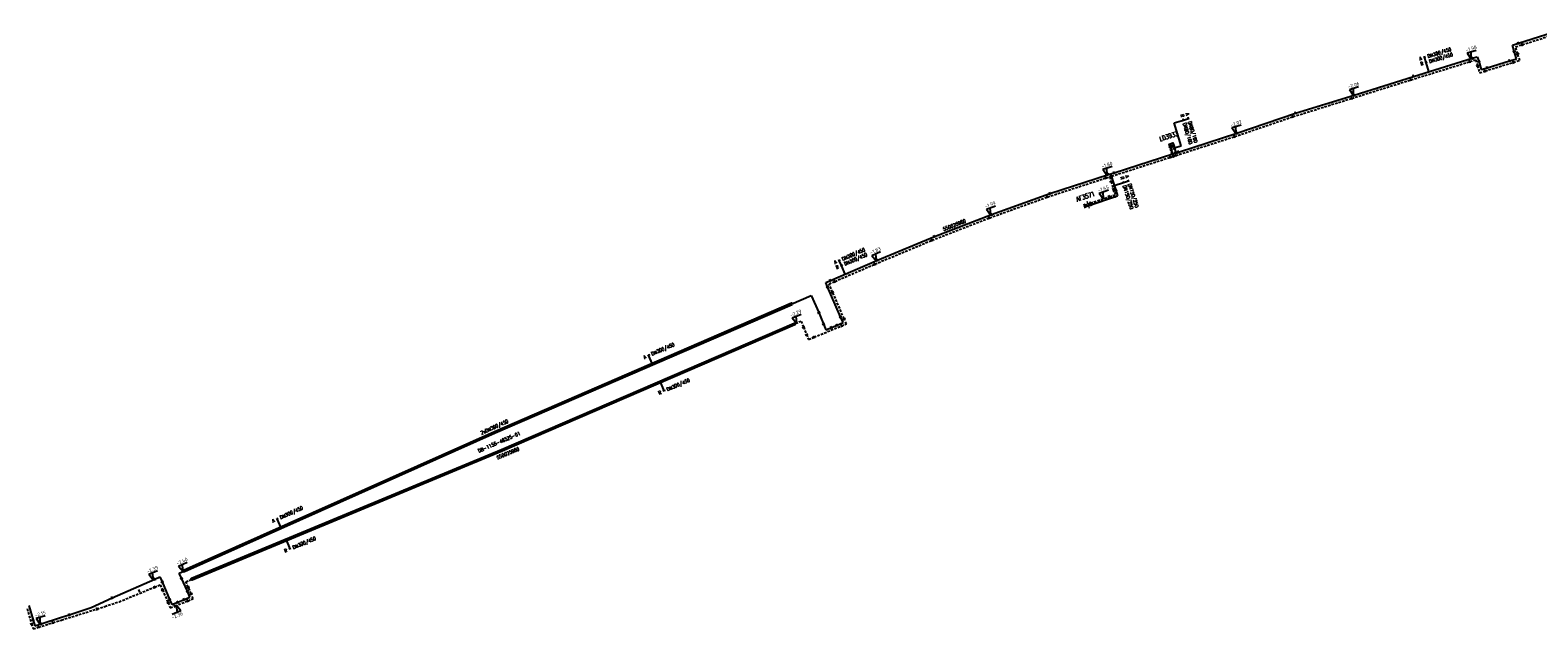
# Model space of a CAD drawing. Header units: millimetres. Extents: x 0 to 118318689, y 0 to 490460760.
# Tile 20 of 117: x 115564812 to 115955899, y 485442504 to 485597781. Entities that reach past the tile are written whole.
import ezdxf
from ezdxf.enums import TextEntityAlignment as Align

# ---------------------------------------------------------------- set-up
doc = ezdxf.new("R2010")
doc.units = ezdxf.units.MM
doc.header["$LTSCALE"] = 200
doc.linetypes.add('HIDDEN2', pattern=[4.7625, 3.175, -1.5875])
doc.layers.get('0').update_dxf_attribs({"color": 8})
for name, color, linetype in [('WT-C-AFSLUITER', 7, 'Continuous'), ('WT-C-kastLD', 7, 'Continuous'), ('WT-C-mof', 7, 'Continuous'), ('WT-C-tstuk', 7, 'Continuous'), ('WT-I-diam', 7, 'Continuous'), ('WT-I-info', 7, 'Continuous'), ('WT-I-mantelbuis', 7, 'Continuous'), ('WT-I-NAP', 7, 'Continuous'), ('WT-L-aanvoer', 6, 'Continuous'), ('WT-L-MANTELBUIS', 6, 'Continuous'), ('WT-L-retour', 6, 'HIDDEN2')]:
    doc.layers.add(name, color=color, linetype=linetype)
doc.styles.add('DIN17', font='ROMANS.SHX', dxfattribs={"width": 0.9})
doc.styles.add('ISOCP', font='ISOCP.SHX')

# ---------------------------------------------------------------- blocks, each defined once
blk = doc.blocks.new('LR-mof')
at = {"color": 0, "linetype": 'ByBlock', "lineweight": -2}
blk.add_line((0, -0.75), (0, 0.75), dxfattribs=at)
blk = doc.blocks.new('LR-DIAB2')
at = {"color": 0, "linetype": 'Continuous', "lineweight": -3}
blk.add_line((0, 5), (0, 7.8), dxfattribs=at)
at = {"color": 0, "lineweight": -3}
blk.add_line((0, 0), (0, 5), dxfattribs=at)
for points in [[(0.61, 7.8), (0, 7.8), (-0.61, 7.8)], [(0.61, 5), (0, 5), (-0.61, 5)]]:
    blk.add_lwpolyline(points, dxfattribs=at)
at = {"color": 1, "lineweight": -3, "style": 'DIN17', "width": 0.9}
for tag, p in [('*1', (-1.61, 7.8)), ('*2', (-1.61, 5.02))]:
    blk.add_attdef(tag, text='', height=1.8, dxfattribs=at).set_placement(p, align=Align.MIDDLE_RIGHT)
for tag, p in [('*11', (1.61, 7.8)), ('*12', (1.61, 5))]:
    blk.add_attdef(tag, text='', height=1.8, dxfattribs=at).set_placement(p, align=Align.MIDDLE_LEFT)
blk = doc.blocks.new('LR-hyp')
at = {"color": 7, "linetype": 'ByBlock', "lineweight": -3, "style": 'DIN17', "width": 0.9}
blk.add_attdef('*1', text='', height=1.8, dxfattribs=at).set_placement((0, 0), align=Align.MIDDLE)
at = {"color": 7, "linetype": 'ByBlock', "lineweight": -2, "style": 'DIN17', "width": 0.9, "flags": 1}
blk.add_attdef('*2', text='', height=1.8, dxfattribs=at).set_placement((0, -5), align=Align.MIDDLE)
blk = doc.blocks.new('nap1')
at = {"color": 0, "linetype": 'Continuous'}
for p, q in [((-1, 3.5), (0, 0)), ((-1, 3.5), (4, 3.5)), ((1, 3.5), (0, 0))]:
    blk.add_line(p, q, dxfattribs=at)
at = {"color": 0, "linetype": 'Continuous', "style": 'ISOCP'}
for tag, p in [('*1', (1.7, 5)), ('*2', (4, 1.5))]:
    blk.add_attdef(tag, text='', height=1.8, dxfattribs=at).set_placement(p, align=Align.MIDDLE)
blk = doc.blocks.new('LR-kastLD')
at = {"color": 0, "linetype": 'ByBlock', "lineweight": -3}
blk.add_line((-1, 1), (1, -1), dxfattribs=at)
blk.add_lwpolyline([(-1, -1), (-1, 1), (1, 1), (1, -1)], close=True, dxfattribs=at)
blk.add_solid([(-1, 1), (-1, -1), (1, -1)], dxfattribs=at)
at = {"color": 7, "linetype": 'ByBlock', "lineweight": -3, "style": 'DIN17', "width": 0.7}
for tag, p in [('*1', (0, 5)), ('*2', (0, -5))]:
    blk.add_attdef(tag, text='', height=2.5, dxfattribs=at).set_placement(p, align=Align.MIDDLE)
at = {"color": 0, "linetype": 'ByBlock', "lineweight": -2, "style": 'DIN17', "width": 0.3, "flags": 1}
for tag, p in [('OCODE', (4.5, 1.25)), ('NCODE', (9.5, 1.25)), ('BC', (14.5, 1.25)), ('RK', (19.5, 1.25)), ('ST', (4.5, -1.25)), ('VCODE', (9.5, -1.25)), ('NIVO', (14.5, -1.25)), ('IMM', (19.5, -1.25))]:
    blk.add_attdef(tag, text='', height=1.8, dxfattribs=at).set_placement(p, align=Align.MIDDLE)
blk = doc.blocks.new('LR-DIAB1')
at = {"color": 0, "lineweight": -3}
blk.add_line((0, 0), (0, 5), dxfattribs=at)
blk.add_lwpolyline([(0.61, 5), (0, 5), (-0.61, 5)], dxfattribs=at)
at = {"color": 1, "lineweight": -3, "style": 'DIN17', "width": 0.9}
blk.add_attdef('*1', text='', height=1.8, dxfattribs=at).set_placement((-1.61, 5), align=Align.MIDDLE_RIGHT)
blk.add_attdef('*11', text='', height=1.8, dxfattribs=at).set_placement((1.61, 5), align=Align.MIDDLE_LEFT)
blk = doc.blocks.new('LR-DIAO1')
at = {"color": 0, "lineweight": -3}
blk.add_line((0, 0), (0, -5), dxfattribs=at)
blk.add_lwpolyline([(0.61, -5), (0, -5), (-0.61, -5)], dxfattribs=at)
at = {"color": 1, "lineweight": -3, "style": 'DIN17', "width": 0.9}
blk.add_attdef('*1', text='', height=1.8, dxfattribs=at).set_placement((-1.61, -5), align=Align.MIDDLE_RIGHT)
blk.add_attdef('*11', text='', height=1.8, dxfattribs=at).set_placement((1.61, -5), align=Align.MIDDLE_LEFT)
blk = doc.blocks.new('LR-tsb')
blk.add_circle((0, 0), 0.375)
blk = doc.blocks.new('LR-AFS')
at = {"color": 0, "lineweight": -3, "const_width": 0.7}
blk.add_lwpolyline([(0, -1.5), (0, 1.5)], dxfattribs=at)
at = {"color": 7, "linetype": 'ByBlock', "lineweight": -2, "style": 'DIN17', "width": 0.9}
blk.add_attdef('*1', text='', height=2.5, dxfattribs=at).set_placement((0, 5), align=Align.MIDDLE)
at = {"color": 0, "linetype": 'ByBlock', "lineweight": -2, "style": 'DIN17', "width": 0.3, "flags": 1}
for tag, p in [('*2', (2.5, 1.5)), ('OCODE', (-7.5, -2.5)), ('FABR', (-7.5, -7.5)), ('ST', (-7.5, -5)), ('VCODE', (-2.5, -5)), ('NCODE', (-2.5, -2.5)), ('TYPE', (-2.5, -7.5)), ('OPBOUW', (2.5, -7.5)), ('NIVO', (2.5, -5)), ('BC', (2.5, -2.5)), ('BEDIEN', (7.5, -7.5)), ('IMM', (7.5, -5)), ('RK', (7.5, -2.5)), ('BORDL', (-7.5, -15)), ('VERTR', (-7.5, -10)), ('DEKM', (-7.5, -12.5)), ('PDATUM', (-2.5, -12.5)), ('OPBLEN', (-2.5, -10)), ('BORDX', (-2.5, -15)), ('HULPST', (2.5, -10)), ('BORDY', (2.5, -15)), ('OPM', (2.5, -12.5)), ('VERLSP', (7.5, -10)), ('BORDZ', (7.5, -15)), ('BORD', (7.5, -12.5))]:
    blk.add_attdef(tag, text='', height=1.8, dxfattribs=at).set_placement(p, align=Align.MIDDLE)

msp = doc.modelspace()

# ---------------------------------------------------------------- linework, layer by layer
at = {"layer": 'WT-I-diam'}
for p, q in [((115863407, 485567805), (115861582, 485573739)), ((115861594, 485567247), (115863407, 485567805))]:
    msp.add_line(p, q, dxfattribs=at)
at = {"layer": 'WT-L-aanvoer'}
for p, q in [((115949299, 485593911), (115950860, 485594391)), ((115949794, 485592303), (115949299, 485593911)), ((115950860, 485594391), (115961491, 485597781)), ((115923651, 485585797), (115938895, 485590486)), ((115938895, 485590486), (115940197, 485590886)), ((115940197, 485590886), (115940560, 485589706)), ((115948535, 485589803), (115950388, 485590373)), ((115950388, 485590373), (115949794, 485592303)), ((115940560, 485589706), (115941222, 485587554)), ((115941222, 485587554), (115942744, 485588022)), ((115942744, 485588022), (115948535, 485589803)), ((115908225, 485580963), (115923651, 485585797)), ((115893020, 485576250), (115908225, 485580963)), ((115877851, 485571070), (115893020, 485576250)), ((115862647, 485566175), (115877851, 485571070)), ((115861433, 485567772), (115861646, 485567078)), ((115861646, 485567078), (115861989, 485565962)), ((115845965, 485560782), (115861213, 485565709)), ((115861213, 485565709), (115862647, 485566175)), ((115829331, 485555425), (115844525, 485560351)), ((115844525, 485560351), (115845965, 485560782)), ((115845074, 485560516), (115845395, 485559415)), ((115845395, 485559415), (115846418, 485556249)), ((115814207, 485550003), (115829331, 485555425)), ((115846089, 485554558), (115846896, 485554831)), ((115846418, 485556249), (115846896, 485554831)), ((115838460, 485551984), (115839333, 485552278)), ((115839333, 485552278), (115839967, 485552492)), ((115839967, 485552492), (115846089, 485554558)), ((115799375, 485544251), (115814207, 485550003)), ((115784578, 485538095), (115799375, 485544251)), ((115772397, 485532825), (115784578, 485538095)), ((115771197, 485532306), (115772397, 485532825)), ((115771664, 485531224), (115771197, 485532306)), ((115685326, 485493456), (115767437, 485528998)), ((115767437, 485528998), (115769361, 485524554)), ((115775025, 485523439), (115771664, 485531224)), ((115769361, 485524554), (115771176, 485520088)), ((115771176, 485520088), (115772655, 485520696)), ((115772655, 485520696), (115774105, 485521292)), ((115774105, 485521292), (115775674, 485521937)), ((115775674, 485521937), (115775025, 485523439)), ((115604683, 485457482), (115685326, 485493456)), ((115603452, 485456914), (115604683, 485457482)), ((115586094, 485450568), (115597134, 485455422)), ((115597134, 485455422), (115598454, 485456003)), ((115598454, 485456003), (115599078, 485454709)), ((115599078, 485454709), (115600989, 485450102)), ((115604054, 485455609), (115603452, 485456914)), ((115605600, 485452259), (115604054, 485455609)), ((115580672, 485448053), (115586094, 485450568)), ((115600989, 485450102), (115601522, 485448783)), ((115601522, 485448783), (115603116, 485449413)), ((115603116, 485449413), (115604772, 485450091)), ((115604772, 485450091), (115606260, 485450700)), ((115606260, 485450700), (115605600, 485452259)), ((115564432, 485448583), (115565589, 485444759)), ((115567641, 485443820), (115572725, 485445407)), ((115572725, 485445407), (115574948, 485446147)), ((115574948, 485446147), (115580672, 485448053)), ((115565589, 485444759), (115566026, 485443319)), ((115566026, 485443319), (115567641, 485443820))]:
    msp.add_line(p, q, dxfattribs=at)
at = {"layer": 'WT-L-MANTELBUIS'}
for points in [[(115762458, 485526571), (115685426, 485493227), (115604813, 485457267), (115604610, 485457723), (115685225, 485493685), (115762259, 485527029)], [(115763161, 485521321), (115687235, 485488587), (115606839, 485455160), (115606647, 485455622), (115687040, 485489048), (115762963, 485521780)]]:
    msp.add_lwpolyline(points, close=True, dxfattribs=at)
at = {"layer": 'WT-L-retour'}
for p, q in [((115950112, 485593481), (115951868, 485594025)), ((115951868, 485594025), (115959990, 485596607)), ((115938267, 485589613), (115939767, 485590074)), ((115939767, 485590074), (115940232, 485588561)), ((115950667, 485591674), (115950112, 485593481)), ((115951200, 485589943), (115950667, 485591674)), ((115922951, 485584899), (115938267, 485589613)), ((115940232, 485588561), (115940792, 485586742)), ((115940792, 485586742), (115942214, 485587179)), ((115942214, 485587179), (115949534, 485589431)), ((115949534, 485589431), (115951200, 485589943)), ((115907636, 485580099), (115922951, 485584899)), ((115892386, 485575359), (115907636, 485580099)), ((115877236, 485570182), (115892386, 485575359)), ((115860563, 485567481), (115860778, 485566783)), ((115860778, 485566783), (115861025, 485565981)), ((115861988, 485565279), (115877236, 485570182)), ((115845317, 485559905), (115860587, 485564823)), ((115860587, 485564823), (115861988, 485565279)), ((115861025, 485565981), (115861309, 485565058)), ((115828698, 485554522), (115843897, 485559475)), ((115843897, 485559475), (115845317, 485559905)), ((115844832, 485559758), (115845199, 485558521)), ((115844764, 485554586), (115846327, 485555114)), ((115845199, 485558521), (115845807, 485556663)), ((115845807, 485556663), (115846327, 485555114)), ((115813651, 485549101), (115828698, 485554522)), ((115838319, 485552411), (115839184, 485552703)), ((115839184, 485552703), (115839858, 485552930)), ((115839858, 485552930), (115844764, 485554586)), ((115798733, 485543291), (115813651, 485549101)), ((115783909, 485537104), (115798733, 485543291)), ((115773542, 485532613), (115783909, 485537104)), ((115772051, 485531967), (115773542, 485532613)), ((115772969, 485529842), (115772051, 485531967)), ((115775939, 485522962), (115772969, 485529842)), ((115687138, 485488818), (115763095, 485521565)), ((115764789, 485522253), (115763095, 485521565)), ((115764789, 485522253), (115765402, 485520746)), ((115765402, 485520746), (115766173, 485518849)), ((115768135, 485518134), (115775294, 485521078)), ((115775294, 485521078), (115776533, 485521587)), ((115776533, 485521587), (115775939, 485522962)), ((115766173, 485518849), (115766703, 485517545)), ((115766703, 485517545), (115768135, 485518134)), ((115606703, 485455375), (115687138, 485488818)), ((115587872, 485449526), (115597084, 485453333)), ((115597084, 485453333), (115598514, 485453925)), ((115598514, 485453925), (115599124, 485452614)), ((115605199, 485454681), (115606703, 485455375)), ((115605825, 485453298), (115605199, 485454681)), ((115606598, 485451590), (115605825, 485453298)), ((115584185, 485448329), (115587872, 485449526)), ((115599124, 485452614), (115600622, 485449281)), ((115600622, 485449281), (115601159, 485447944)), ((115602377, 485448419), (115605703, 485449770)), ((115605703, 485449770), (115607107, 485450345)), ((115607107, 485450345), (115606598, 485451590)), ((115564007, 485447739), (115565191, 485443832)), ((115572925, 485444788), (115582132, 485447646)), ((115582132, 485447646), (115584185, 485448329)), ((115601159, 485447944), (115602377, 485448419)), ((115565191, 485443832), (115565593, 485442504)), ((115565593, 485442504), (115566972, 485442931)), ((115566972, 485442931), (115570702, 485444094)), ((115570702, 485444094), (115572925, 485444788))]:
    msp.add_line(p, q, dxfattribs=at)

# ---------------------------------------------------------------- block references
at = {"layer": 'WT-C-AFSLUITER', "linetype": 'Continuous'}
ref = msp.add_blockref('LR-AFS', (115839333, 485552278), dxfattribs=dict(at, xscale=500, yscale=500, zscale=500, rotation=18.649))
ref.add_attrib('*1', 'AF3571', dxfattribs={"layer": '0', "color": 7, "linetype": 'ByBlock', "lineweight": -2, "height": 1250, "rotation": 18.649, "style": 'DIN17', "width": 0.65}).set_placement((115838533, 485554647), align=Align.MIDDLE)
at = {"layer": 'WT-C-AFSLUITER', "linetype": 'Continuous', "xscale": 500, "yscale": 500, "zscale": 500, "rotation": 18.649}
msp.add_blockref('LR-AFS', (115839184, 485552703), dxfattribs=at)
at = {"layer": 'WT-C-kastLD', "linetype": 'Continuous'}
ref = msp.add_blockref('LR-kastLD', (115860900, 485567900), dxfattribs=dict(at, xscale=500, yscale=500, zscale=500, rotation=17.32607002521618))
ref.add_attrib('*1', 'LD3933', dxfattribs={"layer": '0', "color": 7, "linetype": 'ByBlock', "lineweight": -3, "height": 1250, "rotation": 17.32607, "style": 'DIN17', "width": 0.65}).set_placement((115860155, 485570286), align=Align.MIDDLE)
at = {"layer": 'WT-C-mof', "linetype": 'Continuous'}
for p, xscale, yscale, zscale, rotation in [((115950860, 485594391), 500, 500, 500, 17.0975), ((115951868, 485594025), 500, 500, 500, 17.6369), ((115938267, 485589613), 500, 500, 500, 17.0975), ((115938895, 485590486), 500, 500, 500, 17.0975), ((115948535, 485589803), 500, 500, 500, 17.0975), ((115949794, 485592303), 500, 500, 500, 287.0975), ((115950667, 485591674), 500, 500, 500, 287.0975), ((115923651, 485585797), 500, 500, 500, 17.0975), ((115940232, 485588561), 500, 500, 500, 287.0975), ((115940560, 485589706), 500, 500, 500, 287.0975), ((115942214, 485587179), 500, 500, 500, 17.0975), ((115942744, 485588022), 500, 500, 500, 17.0975), ((115949534, 485589431), 500, 500, 500, 17.0975), ((115922951, 485584899), 500, 500, 500, 17.4069), ((115907636, 485580099), 500, 500, 500, 17.2184), ((115908225, 485580963), 500, 500, 500, 17.4069), ((115892386, 485575359), 500, 500, 500, 18.8985), ((115893020, 485576250), 500, 500, 500, 17.2184), ((115877236, 485570182), 500, 500, 500, 17.8186), ((115877851, 485571070), 500, 500, 500, 18.8985), ((115860563, 485567481), 500, 500, 500, 287.0975), ((115860778, 485566783), 500, 500, 500, 287.0975), ((115861433, 485567772), 500, 500, 500, 287.0975), ((115861646, 485567078), 500, 500, 500, 287.0975), ((115862647, 485566175), 500, 500, 500, 17.8186), ((115860587, 485564823), 500, 500, 500, 17.903), ((115861025, 485565981), 500, 500, 500, 287.0975), ((115861213, 485565709), 500, 500, 500, 18.0706), ((115861988, 485565279), 500, 500, 500, 18.0706), ((115843897, 485559475), 500, 500, 500, 18.0019), ((115844525, 485560351), 500, 500, 500, 16.2591), ((115845395, 485559415), 500, 500, 500, 286.2591), ((115845317, 485559905), 500, 500, 500, 16.2591), ((115845965, 485560782), 500, 500, 500, 17.903), ((115828698, 485554522), 500, 500, 500, 19.77520000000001), ((115829331, 485555425), 500, 500, 500, 18.0019), ((115844764, 485554586), 500, 500, 500, 18.649), ((115845199, 485558521), 500, 500, 500, 288.0988), ((115845807, 485556663), 500, 500, 500, 288.5707), ((115845987, 485556126), 500, 500, 500, 288.5707), ((115846089, 485554558), 500, 500, 500, 18.649), ((115846418, 485556249), 500, 500, 500, 288.6537), ((115838319, 485552411), 500, 500, 500, 18.649), ((115838460, 485551984), 500, 500, 500, 18.649), ((115839858, 485552930), 500, 500, 500, 18.649), ((115839967, 485552492), 500, 500, 500, 18.649), ((115813651, 485549101), 500, 500, 500, 21.2336), ((115814207, 485550003), 500, 500, 500, 19.77520000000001), ((115798733, 485543291), 500, 500, 500, 22.626), ((115799375, 485544251), 500, 500, 500, 21.2336), ((115783909, 485537104), 500, 500, 500, 23.422), ((115784578, 485538095), 500, 500, 500, 22.626), ((115771664, 485531224), 500, 500, 500, 293.3518), ((115772397, 485532825), 500, 500, 500, 23.422), ((115773542, 485532613), 500, 500, 500, 23.422), ((115772969, 485529842), 500, 500, 500, 293.3518), ((115769361, 485524554), 500, 500, 500, 292.1155999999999), ((115775025, 485523439), 500, 500, 500, 293.3518), ((115763095, 485521565), 500, 500, 500, 22.1156), ((115765402, 485520746), 500, 500, 500, 292.1155999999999), ((115770573, 485521572), 500, 500, 500, 292.1155999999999), ((115772655, 485520696), 500, 500, 500, 22.3549), ((115774105, 485521292), 500, 500, 500, 22.3549), ((115775294, 485521078), 500, 500, 500, 22.3549), ((115775939, 485522962), 500, 500, 500, 293.3518), ((115766173, 485518849), 500, 500, 500, 292.1155999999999), ((115768135, 485518134), 500, 500, 500, 22.3549), ((115604683, 485457482), 500, 500, 500, 24.7683), ((115597084, 485453333), 500, 500, 500, 22.4589), ((115597134, 485455422), 500, 500, 500, 23.736), ((115599078, 485454709), 500, 500, 500, 295.7246), ((115604054, 485455609), 500, 500, 500, 294.7683), ((115605834, 485453302), 500, 500, 500, 294.7683), ((115606703, 485455375), 500, 500, 500, 24.7683), ((115586094, 485450568), 500, 500, 500, 22.9241), ((115593138, 485452330), 500, 500, 500, 22.9241), ((115599124, 485452614), 500, 500, 500, 294.4002), ((115600622, 485449281), 500, 500, 500, 291.8621), ((115600989, 485450102), 500, 500, 500, 292.5283), ((115603116, 485449413), 500, 500, 500, 22.2609), ((115604772, 485450091), 500, 500, 500, 22.2609), ((115605600, 485452259), 500, 500, 500, 294.7683), ((115605703, 485449770), 500, 500, 500, 22.2609), ((115606598, 485451590), 500, 500, 500, 292.2609), ((115574948, 485446147), 500, 500, 500, 18.4215), ((115582132, 485447646), 500.0000000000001, 500.0000000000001, 500.0000000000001, 18.4215), ((115602377, 485448419), 500, 500, 500, 21.3068), ((115565191, 485443832), 500, 500, 500, 286.8641), ((115565589, 485444759), 500, 500, 500, 286.8641), ((115566972, 485442931), 500, 500, 500, 17.1948), ((115567641, 485443820), 500, 500, 500, 17.3379), ((115570702, 485444094), 500, 500, 500, 17.3379)]:
    msp.add_blockref('LR-mof', p, dxfattribs=dict(at, xscale=xscale, yscale=yscale, zscale=zscale, rotation=rotation))
at = {"layer": 'WT-C-tstuk', "linetype": 'Continuous', "xscale": 500, "yscale": 500, "zscale": 500}
for p, rotation in [((115861309, 485565058), 98.35589821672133), ((115861989, 485565962), 107.0975)]:
    msp.add_blockref('LR-tsb', p, dxfattribs=dict(at, rotation=rotation))
at = {"layer": 'WT-I-diam', "linetype": 'Continuous'}
for name, p, xscale, yscale, zscale, rotation, values in [('LR-DIAB2', (115927641, 485587024), 500, 500, 500, 17.0975356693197, {'*1': 'A', '*11': 'DN300/450', '*2': 'R', '*12': 'DN300/450'}), ('LR-DIAB2', (115861582, 485573739), 499.9999999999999, 499.9999999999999, 499.9999999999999, 287.097535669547, {'*1': 'A', '*11': 'DN80/160', '*2': 'R', '*12': 'DN80/160'}), ('LR-DIAB2', (115846009, 485557513), 500, 500, 500, 287.8975256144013, {'*1': 'A', '*11': 'DN150/250', '*2': 'R', '*12': 'DN150/250'}), ('LR-DIAB2', (115776229, 485534483), 500, 500, 500, 23.39332423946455, {'*1': 'A', '*11': 'DN300/450', '*2': 'R', '*12': 'DN300/450'}), ('LR-DIAB1', (115726227, 485511160), 500, 500, 500, 23.40552088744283, {'*1': 'A', '*11': 'DN300/450'}), ('LR-DIAO1', (115728223, 485506530), 500, 500, 500, 23.32219254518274, {'*1': 'R', '*11': 'DN300/450'}), ('LR-DIAB1', (115629906, 485468734), 500, 500, 500, 24.04103928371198, {'*1': 'A', '*11': 'DN300/450'}), ('LR-DIAO1', (115631226, 485465571), 500, 500, 500, 22.5763326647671, {'*1': 'R', '*11': 'DN300/450'})]:
    msp.add_blockref(name, p, dxfattribs=dict(at, xscale=xscale, yscale=yscale, zscale=zscale, rotation=rotation)).add_auto_attribs(values)
at = {"layer": 'WT-I-info', "linetype": 'Continuous'}
ref = msp.add_blockref('LR-hyp', (115804549, 485547223), dxfattribs=dict(at, xscale=499.9999999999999, yscale=499.9999999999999, zscale=499.9999999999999, rotation=21.1952))
ref.add_attrib('*1', '550025980', dxfattribs={"layer": '0', "color": 0, "linetype": 'ByBlock', "lineweight": -3, "height": 900, "rotation": 21.1952, "style": 'DIN17', "width": 0.9}).set_placement((115804549, 485547223), align=Align.MIDDLE)
ref = msp.add_blockref('LR-hyp', (115686551, 485490940), dxfattribs=dict(at, xscale=500.0000000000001, yscale=500.0000000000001, zscale=500.0000000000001, rotation=23.32219254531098))
ref.add_attrib('*1', 'DB-1155-48525-01', dxfattribs={"layer": '0', "color": 0, "linetype": 'ByBlock', "lineweight": -3, "height": 900, "rotation": 23.32219, "style": 'DIN17', "width": 0.9}).set_placement((115686448, 485490941), align=Align.MIDDLE)
ref = msp.add_blockref('LR-hyp', (115688748, 485488047), dxfattribs=dict(at, xscale=500, yscale=500, zscale=500, rotation=22.5763))
ref.add_attrib('*1', '550025980', dxfattribs={"layer": '0', "color": 0, "linetype": 'ByBlock', "lineweight": -3, "height": 900, "rotation": 22.5763, "style": 'DIN17', "width": 0.9}).set_placement((115688748, 485488047), align=Align.MIDDLE)
at = {"layer": 'WT-I-NAP', "linetype": 'Continuous'}
ref = msp.add_blockref('nap1', (115938531, 485590374), dxfattribs=dict(at, xscale=500, yscale=500, zscale=500, rotation=17.09753569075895))
ref.add_attrib('*1', '-1.98', dxfattribs={"layer": '0', "color": 1, "linetype": 'Continuous', "height": 900, "rotation": 17.09754, "style": 'ISOCP'}).set_placement((115938609, 485593014), align=Align.MIDDLE)
ref = msp.add_blockref('nap1', (115908025, 485580902), dxfattribs=dict(at, xscale=500, yscale=500, zscale=500, rotation=17.22327115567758))
ref.add_attrib('*1', '-2.06', dxfattribs={"layer": '0', "color": 1, "linetype": 'Continuous', "height": 900, "rotation": 17.22327, "style": 'ISOCP'}).set_placement((115908097, 485583541), align=Align.MIDDLE)
ref = msp.add_blockref('nap1', (115877570, 485570980), dxfattribs=dict(at, xscale=500, yscale=500, zscale=500, rotation=17.84622534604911))
ref.add_attrib('*1', '-2.02', dxfattribs={"layer": '0', "color": 1, "linetype": 'Continuous', "height": 900, "rotation": 17.84623, "style": 'ISOCP'}).set_placement((115877613, 485573620), align=Align.MIDDLE)
ref = msp.add_blockref('nap1', (115844096, 485560212), dxfattribs=dict(at, xscale=500, yscale=500, zscale=500, rotation=17.9635639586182))
ref.add_attrib('*1', '-1.80', dxfattribs={"layer": '0', "color": 1, "linetype": 'Continuous', "height": 900, "rotation": 17.96356, "style": 'ISOCP'}).set_placement((115844134, 485562853), align=Align.MIDDLE)
ref = msp.add_blockref('nap1', (115843167, 485554047), dxfattribs=dict(at, xscale=500, yscale=500, zscale=500, rotation=18.64899865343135))
ref.add_attrib('*1', '-1.45', dxfattribs={"layer": '0', "color": 1, "linetype": 'Continuous', "height": 900, "rotation": 18.649, "style": 'ISOCP'}).set_placement((115843173, 485556688), align=Align.MIDDLE)
ref = msp.add_blockref('nap1', (115813948, 485549902), dxfattribs=dict(at, xscale=500, yscale=500, zscale=500, rotation=21.19517560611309))
ref.add_attrib('*1', '-1.99', dxfattribs={"layer": '0', "color": 1, "linetype": 'Continuous', "height": 900, "rotation": 21.19518, "style": 'ISOCP'}).set_placement((115813837, 485552541), align=Align.MIDDLE)
ref = msp.add_blockref('nap1', (115784287, 485537969), dxfattribs=dict(at, xscale=500, yscale=500, zscale=500, rotation=23.39332423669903))
ref.add_attrib('*1', '-1.83', dxfattribs={"layer": '0', "color": 1, "linetype": 'Continuous', "height": 900, "rotation": 23.39332, "style": 'ISOCP'}).set_placement((115784075, 485540601), align=Align.MIDDLE)
ref = msp.add_blockref('nap1', (115763581, 485521762), dxfattribs=dict(at, xscale=499.9999999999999, yscale=499.9999999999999, zscale=499.9999999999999, rotation=22.11556124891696))
ref.add_attrib('*1', '-2.29', dxfattribs={"layer": '0', "color": 1, "linetype": 'Continuous', "height": 900, "rotation": 22.11556, "style": 'ISOCP'}).set_placement((115763428, 485524399), align=Align.MIDDLE)
ref = msp.add_blockref('nap1', (115604460, 485457379), dxfattribs=dict(at, xscale=500, yscale=500, zscale=500, rotation=24.7682679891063))
ref.add_attrib('*1', '-2.40', dxfattribs={"layer": '0', "color": 1, "linetype": 'Continuous', "height": 900, "rotation": 24.76827, "style": 'ISOCP'}).set_placement((115604185, 485460006), align=Align.MIDDLE)
ref = msp.add_blockref('nap1', (115596741, 485455250), dxfattribs=dict(at, xscale=500, yscale=500, zscale=500, rotation=23.73598002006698))
ref.add_attrib('*1', '-2.39', dxfattribs={"layer": '0', "color": 1, "linetype": 'Continuous', "height": 900, "rotation": 23.73598, "style": 'ISOCP'}).set_placement((115596513, 485457881), align=Align.MIDDLE)
ref = msp.add_blockref('nap1', (115567354, 485443730), dxfattribs=dict(at, xscale=500, yscale=500, zscale=500, rotation=17.23201485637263))
ref.add_attrib('*1', '-2.15', dxfattribs={"layer": '0', "color": 1, "linetype": 'Continuous', "height": 900, "rotation": 17.23201, "style": 'ISOCP'}).set_placement((115567425, 485446370), align=Align.MIDDLE)
ref = msp.add_blockref('nap1', (115602810, 485448595), dxfattribs=dict(at, xscale=500, yscale=500, zscale=500, rotation=202.1051903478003))
ref.add_attrib('*1', '-2.36', dxfattribs={"layer": '0', "color": 1, "linetype": 'Continuous', "height": 900, "rotation": 22.10519, "style": 'ISOCP'}).set_placement((115602963, 485445959), align=Align.MIDDLE)

# ---------------------------------------------------------------- texts
at = {"layer": 'WT-I-mantelbuis', "style": 'DIN17', "width": 0.9}
msp.add_text('2xDN300/450', height=900, rotation=24.04104, dxfattribs=at).set_placement((115685426, 485494449), align=Align.CENTER)

doc.saveas('drawing.dxf')
